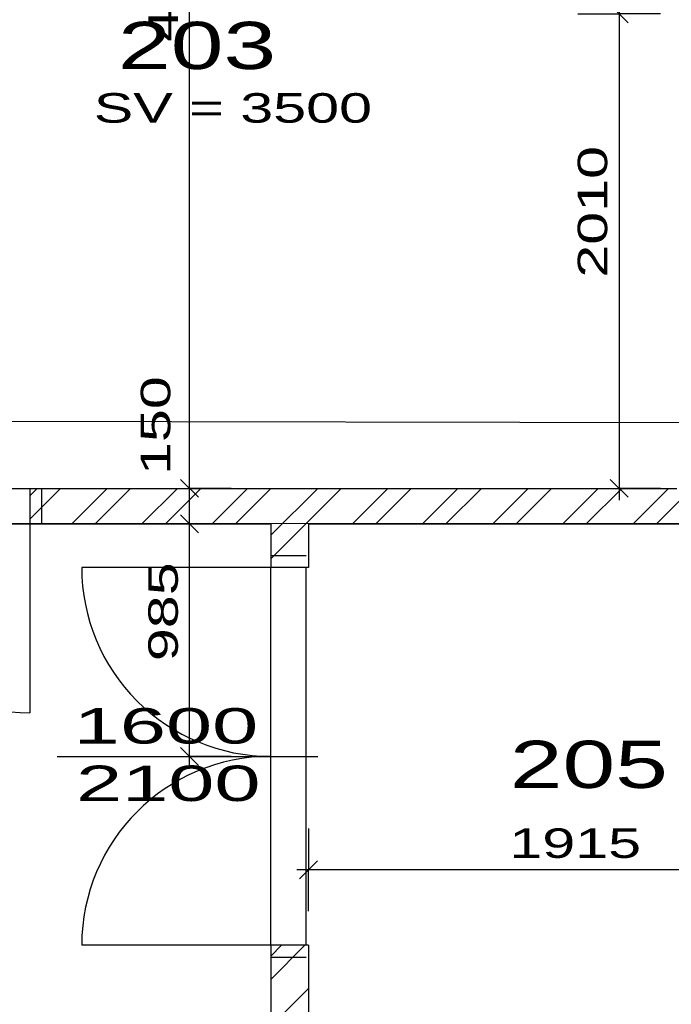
# Model space of a CAD drawing. Extents: x -196363 to 396902, y -489949 to -260582.
# Tile 220 of 256: x 254760 to 257519, y -382709 to -378539. Entities that reach past the tile are written whole.
import ezdxf

# ---------------------------------------------------------------- set-up
doc = ezdxf.new("R2010")
doc.units = 0
doc.header["$MEASUREMENT"] = 0
for name, color, linetype in [('dvere', 1, 'Continuous'), ('koty', 1, 'Continuous'), ('navrh', 2, 'Continuous'), ('noszdiv', 1, 'Continuous'), ('popdver', 6, 'Continuous'), ('srafy', 8, 'Continuous')]:
    doc.layers.add(name, color=color, linetype=linetype)
doc.styles.add('SPIRITTXTSTYLE1', font='ROMAN')
doc.styles.add('SPIRITTXTSTYLE2', font='txt')
doc.linetypes.add('CERCH2', pattern='A,0,-1,[17,dur+dsp vaclavov.shx,S=0.003401,R=0,X=-1,Y=0],0', length=1)
doc.dimstyles.new('SPIRITSTYLE26', dxfattribs={"dimtxt": 125, "dimasz": 12.7, "dimexe": 175, "dimexo": -175, "dimgap": 50, "dimtad": 1, "dimdec": 3, "dimzin": 0, "dimdsep": 46, "dimlunit": 7, "dimtxsty": 'SPIRITTXTSTYLE1', "dimblk1": '_TICKMARKS26', "dimblk2": '_TICKMARKS26', "dimsah": 1, "dimcen": 0.09, "dimdle": 50, "dimclrd": 1, "dimclre": 1, "dimclrt": 1, "dimadec": 0, "dimazin": 0, "dimtfac": 1, "dimtdec": 4, "dimtofl": 0, "dimtmove": 1, "dimatfit": 0, "dimfxl": 0, "dimtolj": 1, "dimtzin": 0, "dimarcsym": 0})
doc.dimstyles.new('SPIRITSTYLE488', dxfattribs={"dimtxt": 125, "dimasz": 12.7, "dimexe": 175, "dimexo": 8150.197266, "dimgap": 50, "dimtad": 1, "dimdec": 3, "dimzin": 0, "dimdsep": 46, "dimlunit": 7, "dimtxsty": 'SPIRITTXTSTYLE1', "dimblk1": '_TICKMARKS488', "dimblk2": '_TICKMARKS488', "dimsah": 1, "dimcen": 0.09, "dimdle": 50, "dimclrd": 1, "dimclre": 1, "dimclrt": 1, "dimadec": 0, "dimazin": 0, "dimtfac": 1, "dimtdec": 4, "dimtofl": 0, "dimtmove": 1, "dimatfit": 0, "dimfxl": 0, "dimtolj": 1, "dimtzin": 0, "dimarcsym": 0})
doc.dimstyles.new('SPIRITSTYLE689', dxfattribs={"dimtxt": 125, "dimasz": 12.7, "dimexe": 175, "dimexo": 359.962708, "dimgap": 50, "dimtad": 1, "dimdec": 3, "dimzin": 0, "dimdsep": 46, "dimlunit": 7, "dimtxsty": 'SPIRITTXTSTYLE1', "dimblk1": '_TICKMARKS689', "dimblk2": '_TICKMARKS689', "dimsah": 1, "dimcen": 0.09, "dimdle": 50, "dimclrd": 1, "dimclre": 1, "dimclrt": 1, "dimadec": 0, "dimazin": 0, "dimtfac": 1, "dimtdec": 4, "dimtofl": 0, "dimtmove": 1, "dimatfit": 0, "dimfxl": 0, "dimtolj": 1, "dimtzin": 0, "dimarcsym": 0})
doc.dimstyles.new('SPIRITSTYLE690', dxfattribs={"dimtxt": 125, "dimasz": 12.7, "dimexe": 175, "dimexo": -166.16954, "dimgap": 50, "dimtad": 1, "dimdec": 3, "dimzin": 0, "dimdsep": 46, "dimlunit": 7, "dimtxsty": 'SPIRITTXTSTYLE1', "dimblk1": '_TICKMARKS690', "dimblk2": '_TICKMARKS690', "dimsah": 1, "dimcen": 0.09, "dimdle": 50, "dimclrd": 1, "dimclre": 1, "dimclrt": 1, "dimadec": 0, "dimazin": 0, "dimtfac": 1, "dimtdec": 4, "dimtofl": 0, "dimtmove": 1, "dimatfit": 0, "dimfxl": 0, "dimtolj": 1, "dimtzin": 0, "dimarcsym": 0})
doc.dimstyles.new('SPIRITSTYLE693', dxfattribs={"dimtxt": 125, "dimasz": 12.7, "dimexe": 175, "dimexo": 320.175995, "dimgap": 50, "dimtad": 1, "dimdec": 3, "dimzin": 0, "dimdsep": 46, "dimlunit": 7, "dimtxsty": 'SPIRITTXTSTYLE1', "dimblk1": '_TICKMARKS693', "dimblk2": '_TICKMARKS693', "dimsah": 1, "dimcen": 0.09, "dimdle": 50, "dimclrd": 1, "dimclre": 1, "dimclrt": 1, "dimadec": 0, "dimazin": 0, "dimtfac": 1, "dimtdec": 4, "dimtofl": 0, "dimtmove": 1, "dimatfit": 0, "dimfxl": 0, "dimtolj": 1, "dimtzin": 0, "dimarcsym": 0})
doc.dimstyles.new('SPIRITSTYLE694', dxfattribs={"dimtxt": 125, "dimasz": 12.7, "dimexe": 175, "dimexo": 1638.049072, "dimgap": 50, "dimtad": 1, "dimdec": 3, "dimzin": 0, "dimdsep": 46, "dimlunit": 7, "dimtxsty": 'SPIRITTXTSTYLE1', "dimblk1": '_TICKMARKS694', "dimblk2": '_TICKMARKS694', "dimsah": 1, "dimcen": 0.09, "dimdle": 50, "dimclrd": 1, "dimclre": 1, "dimclrt": 1, "dimadec": 0, "dimazin": 0, "dimtfac": 1, "dimtdec": 4, "dimtofl": 0, "dimtmove": 1, "dimatfit": 0, "dimfxl": 0, "dimtolj": 1, "dimtzin": 0, "dimarcsym": 0})
pattern_1 = [(45, (583704.19, -258948.73), (-148.49243, 148.49243), []), (45, (583803.19, -258948.73), (-148.49243, 148.49243), [])]

# ---------------------------------------------------------------- blocks, each defined once
blk = doc.blocks.new('_TICKMARKS488')
at = {"color": 1, "linetype": 'Continuous'}
blk.add_line((-3, -3), (3, 3), dxfattribs=at)
blk = doc.blocks.new('*D1244')
at = {"color": 1, "linetype": 'Continuous', "ltscale": 300}
for p, q in [((249217.5625, -370173.6875, 1723.800049), (249217.5625, -388283.65625, 1723.800049)), ((249042.5625, -370223.6875, 1723.800049), (249217.5625, -370223.6875, 1723.800049)), ((249392.5625, -370223.6875, 1723.800049), (249217.5625, -370223.6875, 1723.800049)), ((249042.5625, -388233.65625, 1723.800049), (249217.5625, -388233.65625, 1723.800049)), ((249392.5625, -388233.65625, 1723.800049), (249217.5625, -388233.65625, 1723.800049))]:
    blk.add_line(p, q, dxfattribs=at)
at = {"color": 1, "linetype": 'Continuous', "ltscale": 300, "xscale": 12.69999980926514, "yscale": 12.69999980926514, "zscale": 12.69999980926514}
for p, rotation in [((249217.5625, -370223.6875, 1723.800049), 90.00000250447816), ((249217.5625, -388233.65625, 1723.800049), -90.00000250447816)]:
    blk.add_blockref('_TICKMARKS488', p, dxfattribs=dict(at, rotation=rotation))
at = {"color": 1, "linetype": 'Continuous', "ltscale": 300, "style": 'SPIRITTXTSTYLE1', "width": 1.5}
blk.add_text('18010', height=125, rotation=450.000019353, dxfattribs=at).set_placement((249167.578125, -379365.53125, 1723.800049))
blk = doc.blocks.new('_TICKMARKS689')
at = {"color": 1, "linetype": 'Continuous'}
blk.add_line((-3, -3), (3, 3), dxfattribs=at)
blk = doc.blocks.new('*D1649')
at = {"color": 1, "linetype": 'Continuous', "ltscale": 300}
for p, q in [((255982.765625, -381963.71875, 1723.800049), (255982.765625, -382138.71875, 1723.800049)), ((257897.765625, -381963.71875, 1723.800049), (257897.765625, -382138.71875, 1723.800049)), ((257947.765625, -382138.71875, 1723.800049), (255932.75, -382138.71875, 1723.800049)), ((255982.765625, -382313.71875, 1723.800049), (255982.765625, -382138.71875, 1723.800049)), ((257897.765625, -382313.71875, 1723.800049), (257897.765625, -382138.71875, 1723.800049))]:
    blk.add_line(p, q, dxfattribs=at)
at = {"color": 1, "linetype": 'Continuous', "ltscale": 300, "xscale": 12.69999980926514, "yscale": 12.69999980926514, "zscale": 12.69999980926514}
for p, rotation in [((255982.765625, -382138.71875, 1723.800049), 180.0000050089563), ((257897.765625, -382138.71875, 1723.800049), 360.0000100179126)]:
    blk.add_blockref('_TICKMARKS689', p, dxfattribs=dict(at, rotation=rotation))
at = {"color": 1, "linetype": 'Continuous', "ltscale": 300, "style": 'SPIRITTXTSTYLE1', "width": 1.5}
blk.add_text('1915', height=125, rotation=360.000010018, dxfattribs=at).set_placement((256833.125, -382088.71875, 1723.800049))
blk = doc.blocks.new('_TICKMARKS690')
at = {"color": 1, "linetype": 'Continuous'}
blk.add_line((-3, -3), (3, 3), dxfattribs=at)
blk = doc.blocks.new('*D1650')
at = {"color": 1, "linetype": 'Continuous', "ltscale": 300}
for p, q in [((255479.703125, -381708.6875, 1723.800049), (255479.703125, -380623.65625, 1723.800049)), ((255304.703125, -380673.65625, 1723.800049), (255479.703125, -380673.65625, 1723.800049)), ((255654.703125, -380673.65625, 1723.800049), (255479.703125, -380673.65625, 1723.800049)), ((255304.703125, -381658.6875, 1723.800049), (255479.703125, -381658.6875, 1723.800049)), ((255654.703125, -381658.6875, 1723.800049), (255479.703125, -381658.6875, 1723.800049))]:
    blk.add_line(p, q, dxfattribs=at)
at = {"color": 1, "linetype": 'Continuous', "ltscale": 300, "xscale": 12.69999980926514, "yscale": 12.69999980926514, "zscale": 12.69999980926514}
for p, rotation in [((255479.703125, -380673.65625, 1723.800049), 90.00000250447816), ((255479.703125, -381658.6875, 1723.800049), 270.0000006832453)]:
    blk.add_blockref('_TICKMARKS690', p, dxfattribs=dict(at, rotation=rotation))
at = {"color": 1, "linetype": 'Continuous', "ltscale": 300, "style": 'SPIRITTXTSTYLE1', "width": 1.5}
blk.add_text('985', height=125, rotation=90.000002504, dxfattribs=at).set_placement((255429.71875, -381255.5, 1723.800049))
blk = doc.blocks.new('_TICKMARKS693')
at = {"color": 1, "linetype": 'Continuous'}
blk.add_line((-3, -3), (3, 3), dxfattribs=at)
blk = doc.blocks.new('*D1655')
at = {"color": 1, "linetype": 'Continuous', "ltscale": 300}
for p, q in [((257297.5625, -378463.6875, 1723.800049), (257297.5625, -380573.6875, 1723.800049)), ((257122.5625, -378513.6875, 1723.800049), (257297.5625, -378513.6875, 1723.800049)), ((257472.5625, -378513.6875, 1723.800049), (257297.5625, -378513.6875, 1723.800049)), ((257122.5625, -380523.6875, 1723.800049), (257297.5625, -380523.6875, 1723.800049)), ((257472.5625, -380523.6875, 1723.800049), (257297.5625, -380523.6875, 1723.800049))]:
    blk.add_line(p, q, dxfattribs=at)
at = {"color": 1, "linetype": 'Continuous', "ltscale": 300, "xscale": 12.69999980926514, "yscale": 12.69999980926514, "zscale": 12.69999980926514}
for p, rotation in [((257297.5625, -378513.6875, 1723.800049), 90.00000250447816), ((257297.5625, -380523.6875, 1723.800049), -90.00000250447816)]:
    blk.add_blockref('_TICKMARKS693', p, dxfattribs=dict(at, rotation=rotation))
at = {"color": 1, "linetype": 'Continuous', "ltscale": 300, "style": 'SPIRITTXTSTYLE1', "width": 1.5}
blk.add_text('2010', height=125, rotation=450.000019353, dxfattribs=at).set_placement((257247.578125, -379631.75, 1723.800049))
blk = doc.blocks.new('_TICKMARKS694')
at = {"color": 1, "linetype": 'Continuous'}
blk.add_line((-3, -3), (3, 3), dxfattribs=at)
blk = doc.blocks.new('*D1656')
at = {"color": 1, "linetype": 'Continuous', "ltscale": 300}
for p, q in [((255479.703125, -380573.6875, 1723.800049), (255479.703125, -376453.65625, 1723.800049)), ((255304.703125, -376503.65625, 1723.800049), (255479.703125, -376503.65625, 1723.800049)), ((255654.703125, -376503.65625, 1723.800049), (255479.703125, -376503.65625, 1723.800049)), ((255304.703125, -380523.6875, 1723.800049), (255479.703125, -380523.6875, 1723.800049)), ((255654.703125, -380523.6875, 1723.800049), (255479.703125, -380523.6875, 1723.800049))]:
    blk.add_line(p, q, dxfattribs=at)
at = {"color": 1, "linetype": 'Continuous', "ltscale": 300, "xscale": 12.69999980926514, "yscale": 12.69999980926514, "zscale": 12.69999980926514}
for p, rotation in [((255479.703125, -376503.65625, 1723.800049), 90.00000250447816), ((255479.703125, -380523.6875, 1723.800049), 270.0000006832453)]:
    blk.add_blockref('_TICKMARKS694', p, dxfattribs=dict(at, rotation=rotation))
at = {"color": 1, "linetype": 'Continuous', "ltscale": 300, "style": 'SPIRITTXTSTYLE1', "width": 1.5}
blk.add_text('4020', height=125, rotation=90.000002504, dxfattribs=at).set_placement((255429.71875, -378632.71875, 1723.800049))
blk = doc.blocks.new('_TICKMARKS26')
at = {"color": 1, "linetype": 'Continuous'}
blk.add_line((-3, -3), (3, 3), dxfattribs=at)
blk = doc.blocks.new('*D1657')
at = {"color": 1, "linetype": 'Continuous', "ltscale": 300}
for p, q in [((255479.703125, -380723.6875, 1723.800049), (255479.703125, -380473.65625, 1723.800049)), ((255304.703125, -380523.6875, 1723.800049), (255479.703125, -380523.6875, 1723.800049)), ((255654.703125, -380523.6875, 1723.800049), (255479.703125, -380523.6875, 1723.800049)), ((255304.703125, -380673.65625, 1723.800049), (255479.703125, -380673.65625, 1723.800049)), ((255654.703125, -380673.65625, 1723.800049), (255479.703125, -380673.65625, 1723.800049))]:
    blk.add_line(p, q, dxfattribs=at)
at = {"color": 1, "linetype": 'Continuous', "ltscale": 300, "xscale": 12.69999980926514, "yscale": 12.69999980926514, "zscale": 12.69999980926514}
for p, rotation in [((255479.703125, -380523.6875, 1723.800049), 90.00000250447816), ((255479.703125, -380673.65625, 1723.800049), 270.0000006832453)]:
    blk.add_blockref('_TICKMARKS26', p, dxfattribs=dict(at, rotation=rotation))
at = {"color": 1, "linetype": 'Continuous', "ltscale": 300, "style": 'SPIRITTXTSTYLE1', "width": 1.5}
blk.add_text('150', height=125, rotation=90.000002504, dxfattribs=at).set_placement((255397.671875, -380467.21875, 1723.800049))

msp = doc.modelspace()

# ---------------------------------------------------------------- hatches: boundary and pattern name
at = {"layer": 'srafy', "linetype": 'Continuous', "ltscale": 300}
h = msp.add_hatch(dxfattribs=at)
h.set_pattern_fill('ZdivKER', color=8, scale=5.55625, style=0, pattern_type=2)
h.set_pattern_definition(pattern_1)
h.paths.add_polyline_path([(254802.75, -380523.6875), (257497.76562, -380523.6875), (257897.76562, -380523.6875), (257897.76562, -380673.65625), (255982.76562, -380673.65625), (255982.76562, -380858.65625), (255822.76562, -380858.65625), (255822.76562, -380673.65625), (254802.75, -380673.65625)], flags=0)
h = msp.add_hatch(dxfattribs=at)
h.set_pattern_fill('ZdivKER', color=8, scale=5.55625, style=0, pattern_type=2)
h.set_pattern_definition(pattern_1)
h.paths.add_polyline_path([(255822.76562, -387983.625), (255982.76562, -387983.625), (255982.76562, -382458.65625), (255822.76562, -382458.65625)], flags=0)

# ---------------------------------------------------------------- linework, layer by layer
at = {"layer": 'dvere', "color": 1, "linetype": 'Continuous', "ltscale": 330}
for p, q in [((254002.75, -380523.6875), (254802.75, -380523.6875)), ((254002.75, -380673.65625), (254802.75, -380673.65625))]:
    msp.add_line(p, q, dxfattribs=at)
at = {"layer": 'dvere', "color": 1, "linetype": 'Continuous', "ltscale": 304.799988}
for p, q in [((254852.76562, -380523.6875), (254852.76562, -380673.65625)), ((255822.76562, -380808.65625), (255972.76562, -380808.65625)), ((255822.76562, -382508.6875), (255972.76562, -382508.6875))]:
    msp.add_line(p, q, dxfattribs=at)
at = {"layer": 'dvere', "color": 7, "linetype": 'Continuous', "ltscale": 300}
for p, q in [((254802.75, -380673.65625, 900), (254802.75, -381473.65625, 900)), ((255822.76562, -380858.65625, 900), (255022.76562, -380858.65625, 900)), ((255822.76562, -382458.65625, 900), (255022.76562, -382458.65625, 900))]:
    msp.add_line(p, q, dxfattribs=at)
at = {"layer": 'dvere', "color": 1, "linetype": 'CERCH2', "ltscale": 250}
for p, q in [((255822.76562, -382458.65625), (255822.76562, -380858.65625)), ((255972.76562, -382458.65625), (255972.76562, -380858.65625))]:
    msp.add_line(p, q, dxfattribs=at)
at = {"layer": 'dvere', "color": 7, "linetype": 'Continuous', "ltscale": 300}
for centre, start, end in [((254802.75, -380673.65625, 900), 180.00000501, 270.00000068), ((255822.76562, -380858.65625, 900), 179.99999135, 270.000028), ((255822.76562, -382458.65625, 900), 90.00000933, 179.99999135)]:
    msp.add_arc(centre, 800.00079, start, end, dxfattribs=at)
msp.add_point((255822.76562, -381658.6875, 900), dxfattribs=at)
at = {"layer": 'dvere', "color": 15, "linetype": 'Continuous', "ltscale": 250}
msp.add_point((255972.76562, -381658.65625), dxfattribs=at)
at = {"layer": 'navrh', "color": 2, "linetype": 'Continuous', "ltscale": 300}
for p, q in [((254802.75, -380523.6875, 900), (257542.75, -380523.6875, 900)), ((254802.75, -380523.6875, 900), (254802.75, -380673.65625, 900)), ((254802.75, -380673.65625, 900), (255822.76562, -380673.65625, 900)), ((255822.76562, -380673.65625, 900), (255822.76562, -380858.65625, 900)), ((255982.76562, -380673.65625, 900), (255982.76562, -380858.65625, 900)), ((255982.76562, -380673.65625, 900), (257897.76562, -380673.65625, 900)), ((255982.76562, -380858.65625, 900), (255822.76562, -380858.65625, 900)), ((255982.76562, -382458.65625, 900), (255822.76562, -382458.65625, 900)), ((255822.76562, -382458.65625, 900), (255822.76562, -387983.625, 900)), ((255982.76562, -382458.65625, 900), (255982.76562, -388233.65625, 900))]:
    msp.add_line(p, q, dxfattribs=at)
at = {"layer": 'noszdiv', "color": 1, "linetype": 'CERCH2', "ltscale": 300}
for p, q in [((251922.75, -380233.65625, 1723.80005), (276357.75, -380283.65625, 1723.80005)), ((252362.76562, -380673.65625, 1723.80005), (275917.78125, -380663.65625, 1723.80005))]:
    msp.add_line(p, q, dxfattribs=at)
at = {"layer": 'popdver', "color": 6, "linetype": 'Continuous', "ltscale": 250}
msp.add_line((254918.71875, -381658.6875), (256023, -381658.6875), dxfattribs=at)
at = {"layer": 'popdver', "color": 6, "linetype": 'Continuous', "ltscale": 304.799988}
msp.add_point((255822.76562, -381658.6875), dxfattribs=at)
at = {"layer": 'popdver', "color": 6, "linetype": 'Continuous', "ltscale": 250}
msp.add_point((255822.76562, -381658.6875), dxfattribs=at)

# ---------------------------------------------------------------- texts
at = {"layer": 'koty', "color": 1, "linetype": 'Continuous', "ltscale": 300, "width": 1.5}
for s, height, style, p in [('203', 200, 'SPIRITTXTSTYLE2', (255176.5625, -378748.21875, 1723.80005)), ('SV = 3500', 125, 'SPIRITTXTSTYLE1', (255073.76562, -378975.28125, 900)), ('SV = 3500', 125, 'SPIRITTXTSTYLE1', (255073.76562, -378975.28125, 900)), ('205', 200, 'SPIRITTXTSTYLE2', (256835.10938, -381792.5, 1723.80005))]:
    msp.add_text(s, height=height, dxfattribs=dict(at, style=style)).set_placement(p)
at = {"layer": 'popdver', "color": 6, "linetype": 'Continuous', "ltscale": 250, "style": 'SPIRITTXTSTYLE1', "width": 1.75}
for s, p in [('1600', (254989.01562, -381604.59375)), ('2100', (254998.71875, -381847.78125))]:
    msp.add_text(s, height=150, dxfattribs=at).set_placement(p)

# ---------------------------------------------------------------- dimensions: what is measured, and where the dimension line sits
at = {"layer": 'koty', "color": 1, "linetype": 'Continuous', "ltscale": 300}
for base, p1, p2, angle, dimstyle, picture, middle in [((249217.5625, -370223.6875, 1723.8000488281), (257542.75, -370223.6875, 1723.8000488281), (251502.765625, -388233.65625, 1723.8000488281), 90.0000025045, 'SPIRITSTYLE488', '*D1244', (249217.5625, -379228.65625, 1723.8000488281)), ((255479.70312, -380523.6875, 1723.80005), (257297.5625, -380523.6875, 1723.80005), (257292.75, -376503.65625, 1723.80005), 90.0000025, 'SPIRITSTYLE694', '*D1656', (255479.70312, -378513.6875, 1723.80005)), ((257297.5625, -378513.6875, 1723.80005), (257792.73438, -378513.6875, 1723.80005), (257497.76562, -380523.6875, 1723.80005), 90.0000025, 'SPIRITSTYLE693', '*D1655', (257297.5625, -379518.65625, 1723.80005)), ((255479.70312, -381658.6875, 1723.80005), (255470.875, -381658.6875, 1723.80005), (255312.76562, -380673.65625, 1723.80005), 90.0000025, 'SPIRITSTYLE690', '*D1650', (255479.70312, -381166.1875, 1723.80005))]:
    dim = msp.add_linear_dim(base=base, p1=p1, p2=p2, angle=angle, dimstyle=dimstyle, dxfattribs=at)
    dim.commit()
    dim.dimension.update_dxf_attribs({"geometry": picture, "text_midpoint": middle})
dim = msp.add_linear_dim(base=(255479.70312, -380673.65625, 1723.80005), p1=(255479.70312, -380673.65625, 1723.80005), p2=(255479.70312, -380523.6875, 1723.80005), angle=90.0000025, dimstyle='SPIRITSTYLE26', dxfattribs=at)
dim.commit()
dim.dimension.update_dxf_attribs({"geometry": '*D1657', "text_midpoint": (255248.875, -380467.21875), "dimtype": 160})
dim = msp.add_linear_dim(base=(257897.76562, -382138.71875, 1723.80005), p1=(257897.76562, -382673.6875, 1723.80005), p2=(255982.76562, -382673.6875, 1723.80005), dimstyle='SPIRITSTYLE689', dxfattribs=at)
dim.commit()
dim.dimension.update_dxf_attribs({"geometry": '*D1649', "text_midpoint": (256940.25, -382138.71875, 1723.80005)})

doc.saveas('drawing.dxf')
